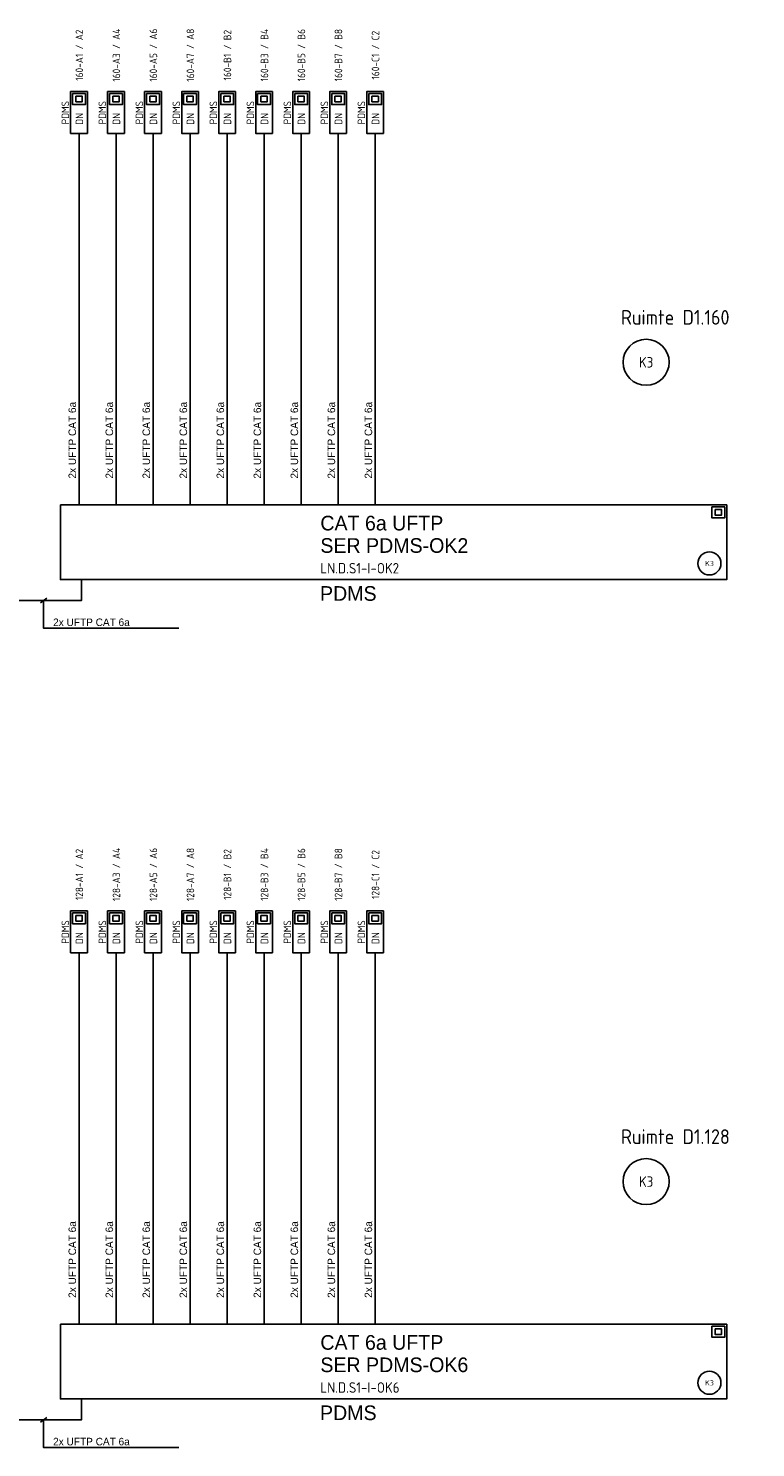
# Model space of a CAD drawing. Header units: millimetres. Extents: x -54 to 1704, y -342 to 469.
# Tile 9 of 17: x 519 to 693, y -201 to 138. Entities that reach past the tile are written whole.
import ezdxf
from ezdxf.enums import TextEntityAlignment as Align

# ---------------------------------------------------------------- set-up
doc = ezdxf.new("R2010")
doc.units = ezdxf.units.MM
for name, color, linetype in [('AT$1A---_BIJSCHRIFT', 7, 'Continuous'), ('AT$1A---_TEKST', 2, 'Continuous'), ('E--L6100', 3, 'Continuous'), ('E--L6400', 3, 'Continuous'), ('EB6122--_ATTRIB', 2, 'Continuous'), ('EB6441--_ATTRIB', 2, 'Continuous'), ('EL6122--_AARD-NEN3134', 3, 'Continuous'), ('EL6441--_DN', 7, 'Continuous')]:
    doc.layers.add(name, color=color, linetype=linetype)
doc.styles.add('1_8', font='ISO.shx', dxfattribs={"height": 1.8})
doc.styles.add('2_5', font='iso.shx', dxfattribs={"height": 2.5})
doc.styles.add('GBB_ISOP', font='b-gbp3.shx')
doc.styles.add('NORATT', font='isocp.shx')
doc.styles.add('Normaal_staand', font='iso.shx')

# ---------------------------------------------------------------- blocks, each defined once
blk = doc.blocks.new('ES3134')
at = {"color": 0}
blk.add_circle((0, 0), 5.5, dxfattribs=at)
at = {"style": '1_8', "flags": 8}
blk.add_attdef('M_CODE', text='', height=1.8, dxfattribs=at).set_placement((0, 0), align=Align.MIDDLE_CENTER)
at = {"color": 0, "style": '2_5', "flags": 8}
blk.add_attdef('CODE', text='', height=2.5, dxfattribs=at).set_placement((0, 0), align=Align.MIDDLE)
blk = doc.blocks.new('DATA-LS3')
at = {"layer": 'E--L6400', "color": 2, "linetype": 'Continuous'}
blk.add_line((3.1, 0), (0, 0), dxfattribs=at)
for points in [[(13.1, -2), (3.1, -2), (3.1, 2), (13.1, 2)], [(12.63, 1.53), (12.63, -1.54), (10.01, -1.54), (10.01, 1.53)], [(11.98, 0.76), (11.98, -0.77), (10.67, -0.77), (10.67, 0.76)]]:
    blk.add_lwpolyline(points, close=True, dxfattribs=at)
at = {"style": 'NORATT'}
for tag, flags, p in [('CODE', 9, (8.06, 6.75)), ('M_CODE', 8, (8.06, 3.75))]:
    blk.add_attdef(tag, text='', height=1.8, dxfattribs=dict(at, flags=flags)).set_placement(p, align=Align.MIDDLE_CENTER)
for tag, flags, p in [('PANEEL', 9, (0, 3)), ('GRP', 8, (0, -5)), ('RUIMTE', 9, (0, -7.5))]:
    blk.add_attdef(tag, text='', height=1.8, dxfattribs=dict(at, flags=flags)).set_placement(p, align=Align.MIDDLE_LEFT)
at = {"color": 1, "style": 'NORATT'}
blk.add_attdef('DATACODE', text='', height=1.8, dxfattribs=at).set_placement((8.06, 3.75), align=Align.MIDDLE_CENTER)
blk.add_attdef('DATA-TST', text='', height=1.8, dxfattribs=at).set_placement((4.62, 0), align=Align.MIDDLE_LEFT)

msp = doc.modelspace()

# ---------------------------------------------------------------- linework, layer by layer
at = {"color": 1}
for p, q in [((522.31, 0.98), (523.82, 2.12)), ((522.31, -194.75), (523.82, -193.61))]:
    msp.add_line(p, q, dxfattribs=at)
at = {"color": 3}
for points in [[(527.09, 24.39), (686.35, 24.39), (686.35, 6.55), (527.09, 6.55)], [(527.09, -171.34), (686.35, -171.34), (686.35, -189.18), (527.09, -189.18)]]:
    msp.add_lwpolyline(points, close=True, dxfattribs=at)
at = {"color": 1}
for points in [[(514.03, 6.55), (514.03, 1.55), (532.09, 1.55), (532.09, 6.55)], [(523.06, 1.55), (523.06, -5.08), (555.34, -5.08)], [(514.03, -189.18), (514.03, -194.18), (532.09, -194.18), (532.09, -189.18)], [(523.06, -194.18), (523.06, -200.81), (555.34, -200.81)]]:
    msp.add_lwpolyline(points, dxfattribs=at)
at = {"layer": 'E--L6100', "color": 1}
for points in [[(531.52, 110.04), (531.52, 24.39)], [(540.36, 110.04), (540.36, 24.39)], [(549.21, 110.04), (549.21, 24.39)], [(558.06, 110.04), (558.06, 24.39)], [(566.91, 110.04), (566.91, 24.39)], [(575.75, 110.04), (575.75, 24.39)], [(584.6, 110.04), (584.6, 24.39)], [(593.45, 110.04), (593.45, 24.39)], [(602.3, 110.04), (602.3, 24.39)], [(531.52, -85.69), (531.52, -171.34)], [(540.36, -85.69), (540.36, -171.34)], [(549.21, -85.69), (549.21, -171.34)], [(558.06, -85.69), (558.06, -171.34)], [(566.91, -85.69), (566.91, -171.34)], [(575.75, -85.69), (575.75, -171.34)], [(584.6, -85.69), (584.6, -171.34)], [(593.45, -85.69), (593.45, -171.34)], [(602.3, -85.69), (602.3, -171.34)]]:
    msp.add_lwpolyline(points, dxfattribs=at)
at = {"layer": 'E--L6400', "color": 2, "linetype": 'Continuous'}
for points in [[(682.82, 23.92), (685.88, 23.92), (685.88, 21.3), (682.82, 21.3)], [(683.58, 23.27), (685.12, 23.27), (685.12, 21.96), (683.58, 21.96)], [(682.82, -171.81), (685.88, -171.81), (685.88, -174.43), (682.82, -174.43)], [(683.58, -172.46), (685.12, -172.46), (685.12, -173.77), (683.58, -173.77)]]:
    msp.add_lwpolyline(points, close=True, dxfattribs=at)

# ---------------------------------------------------------------- block references
at = {"layer": 'EL6122--_AARD-NEN3134'}
ref = msp.add_blockref('ES3134', (667.08, 58.47), dxfattribs=at)
ref.add_attrib('CODE', 'K3', dxfattribs={"layer": 'EB6122--_ATTRIB', "color": 2, "height": 2.5, "style": 'NORATT', "flags": 8}).set_placement((667.08, 58.47), align=Align.MIDDLE)
ref = msp.add_blockref('ES3134', (682.22, 10.41), dxfattribs=dict(at, xscale=0.5, yscale=0.5, zscale=0.5))
ref.add_attrib('CODE', 'K3', dxfattribs={"layer": 'EB6122--_ATTRIB', "color": 2, "height": 1.25, "style": 'NORATT', "flags": 8}).set_placement((682.22, 10.41), align=Align.MIDDLE)
ref = msp.add_blockref('ES3134', (667.08, -137.26), dxfattribs=at)
ref.add_attrib('CODE', 'K3', dxfattribs={"layer": 'EB6122--_ATTRIB', "color": 2, "height": 2.5, "style": 'NORATT', "flags": 8}).set_placement((667.08, -137.26), align=Align.MIDDLE)
ref = msp.add_blockref('ES3134', (682.22, -185.32), dxfattribs=dict(at, xscale=0.5, yscale=0.5, zscale=0.5))
ref.add_attrib('CODE', 'K3', dxfattribs={"layer": 'EB6122--_ATTRIB', "color": 2, "height": 1.25, "style": 'NORATT', "flags": 8}).set_placement((682.22, -185.32), align=Align.MIDDLE)
at = {"layer": 'EL6441--_DN'}
ref = msp.add_blockref('DATA-LS3', (531.52, 110.04), dxfattribs=dict(at, rotation=90))
ref.add_attrib('DATACODE', '160-A1 / A2', dxfattribs={"layer": 'EB6441--_ATTRIB', "color": 1, "height": 1.8, "rotation": 90, "style": 'NORATT', "oblique": 360}).set_placement((531.61, 131.84), align=Align.MIDDLE_CENTER)
ref.add_attrib('DATA-TST', 'DN', dxfattribs={"layer": 'EB6441--_ATTRIB', "color": 1, "height": 1.8, "rotation": 90, "style": 'NORATT', "oblique": 360}).set_placement((531.61, 116.62), align=Align.MIDDLE_CENTER)
ref.add_attrib('M_CODE', 'PDMS', dxfattribs={"layer": 'EB6441--_ATTRIB', "color": 1, "height": 1.8, "rotation": 90, "style": 'NORATT', "flags": 8}).set_placement((528.24, 118.09), align=Align.MIDDLE_CENTER)
ref = msp.add_blockref('DATA-LS3', (540.36, 110.04), dxfattribs=dict(at, rotation=90))
ref.add_attrib('DATACODE', '160-A3 / A4', dxfattribs={"layer": 'EB6441--_ATTRIB', "color": 1, "height": 1.8, "rotation": 90, "style": 'NORATT', "oblique": 360}).set_placement((540.46, 131.84), align=Align.MIDDLE_CENTER)
ref.add_attrib('DATA-TST', 'DN', dxfattribs={"layer": 'EB6441--_ATTRIB', "color": 1, "height": 1.8, "rotation": 90, "style": 'NORATT', "oblique": 360}).set_placement((540.46, 116.62), align=Align.MIDDLE_CENTER)
ref.add_attrib('M_CODE', 'PDMS', dxfattribs={"layer": 'EB6441--_ATTRIB', "color": 1, "height": 1.8, "rotation": 90, "style": 'NORATT', "flags": 8}).set_placement((537.09, 118.09), align=Align.MIDDLE_CENTER)
ref = msp.add_blockref('DATA-LS3', (549.21, 110.04), dxfattribs=dict(at, rotation=90))
ref.add_attrib('DATACODE', '160-A5 / A6', dxfattribs={"layer": 'EB6441--_ATTRIB', "color": 1, "height": 1.8, "rotation": 90, "style": 'NORATT', "oblique": 360}).set_placement((549.3, 131.84), align=Align.MIDDLE_CENTER)
ref.add_attrib('DATA-TST', 'DN', dxfattribs={"layer": 'EB6441--_ATTRIB', "color": 1, "height": 1.8, "rotation": 90, "style": 'NORATT', "oblique": 360}).set_placement((549.3, 116.62), align=Align.MIDDLE_CENTER)
ref.add_attrib('M_CODE', 'PDMS', dxfattribs={"layer": 'EB6441--_ATTRIB', "color": 1, "height": 1.8, "rotation": 90, "style": 'NORATT', "flags": 8}).set_placement((545.93, 118.09), align=Align.MIDDLE_CENTER)
ref = msp.add_blockref('DATA-LS3', (558.06, 110.04), dxfattribs=dict(at, rotation=90))
ref.add_attrib('DATACODE', '160-A7 / A8', dxfattribs={"layer": 'EB6441--_ATTRIB', "color": 1, "height": 1.8, "rotation": 90, "style": 'NORATT', "oblique": 360}).set_placement((558.15, 131.84), align=Align.MIDDLE_CENTER)
ref.add_attrib('DATA-TST', 'DN', dxfattribs={"layer": 'EB6441--_ATTRIB', "color": 1, "height": 1.8, "rotation": 90, "style": 'NORATT', "oblique": 360}).set_placement((558.15, 116.62), align=Align.MIDDLE_CENTER)
ref.add_attrib('M_CODE', 'PDMS', dxfattribs={"layer": 'EB6441--_ATTRIB', "color": 1, "height": 1.8, "rotation": 90, "style": 'NORATT', "flags": 8}).set_placement((554.78, 118.09), align=Align.MIDDLE_CENTER)
ref = msp.add_blockref('DATA-LS3', (566.91, 110.04), dxfattribs=dict(at, rotation=90))
ref.add_attrib('DATACODE', '160-B1 / B2', dxfattribs={"layer": 'EB6441--_ATTRIB', "color": 1, "height": 1.8, "rotation": 90, "style": 'NORATT', "oblique": 360}).set_placement((567, 131.84), align=Align.MIDDLE_CENTER)
ref.add_attrib('DATA-TST', 'DN', dxfattribs={"layer": 'EB6441--_ATTRIB', "color": 1, "height": 1.8, "rotation": 90, "style": 'NORATT', "oblique": 360}).set_placement((567, 116.62), align=Align.MIDDLE_CENTER)
ref.add_attrib('M_CODE', 'PDMS', dxfattribs={"layer": 'EB6441--_ATTRIB', "color": 1, "height": 1.8, "rotation": 90, "style": 'NORATT', "flags": 8}).set_placement((563.63, 118.09), align=Align.MIDDLE_CENTER)
ref = msp.add_blockref('DATA-LS3', (575.75, 110.04), dxfattribs=dict(at, rotation=90))
ref.add_attrib('DATACODE', '160-B3 / B4', dxfattribs={"layer": 'EB6441--_ATTRIB', "color": 1, "height": 1.8, "rotation": 90, "style": 'NORATT', "oblique": 360}).set_placement((575.85, 131.84), align=Align.MIDDLE_CENTER)
ref.add_attrib('DATA-TST', 'DN', dxfattribs={"layer": 'EB6441--_ATTRIB', "color": 1, "height": 1.8, "rotation": 90, "style": 'NORATT', "oblique": 360}).set_placement((575.85, 116.62), align=Align.MIDDLE_CENTER)
ref.add_attrib('M_CODE', 'PDMS', dxfattribs={"layer": 'EB6441--_ATTRIB', "color": 1, "height": 1.8, "rotation": 90, "style": 'NORATT', "flags": 8}).set_placement((572.48, 118.09), align=Align.MIDDLE_CENTER)
ref = msp.add_blockref('DATA-LS3', (584.6, 110.04), dxfattribs=dict(at, rotation=90))
ref.add_attrib('DATACODE', '160-B5 / B6', dxfattribs={"layer": 'EB6441--_ATTRIB', "color": 1, "height": 1.8, "rotation": 90, "style": 'NORATT', "oblique": 360}).set_placement((584.69, 131.84), align=Align.MIDDLE_CENTER)
ref.add_attrib('DATA-TST', 'DN', dxfattribs={"layer": 'EB6441--_ATTRIB', "color": 1, "height": 1.8, "rotation": 90, "style": 'NORATT', "oblique": 360}).set_placement((584.69, 116.62), align=Align.MIDDLE_CENTER)
ref.add_attrib('M_CODE', 'PDMS', dxfattribs={"layer": 'EB6441--_ATTRIB', "color": 1, "height": 1.8, "rotation": 90, "style": 'NORATT', "flags": 8}).set_placement((581.32, 118.09), align=Align.MIDDLE_CENTER)
ref = msp.add_blockref('DATA-LS3', (593.45, 110.04), dxfattribs=dict(at, rotation=90))
ref.add_attrib('DATACODE', '160-B7 / B8', dxfattribs={"layer": 'EB6441--_ATTRIB', "color": 1, "height": 1.8, "rotation": 90, "style": 'NORATT', "oblique": 360}).set_placement((593.54, 131.84), align=Align.MIDDLE_CENTER)
ref.add_attrib('DATA-TST', 'DN', dxfattribs={"layer": 'EB6441--_ATTRIB', "color": 1, "height": 1.8, "rotation": 90, "style": 'NORATT', "oblique": 360}).set_placement((593.54, 116.62), align=Align.MIDDLE_CENTER)
ref.add_attrib('M_CODE', 'PDMS', dxfattribs={"layer": 'EB6441--_ATTRIB', "color": 1, "height": 1.8, "rotation": 90, "style": 'NORATT', "flags": 8}).set_placement((590.17, 118.09), align=Align.MIDDLE_CENTER)
ref = msp.add_blockref('DATA-LS3', (602.3, 110.04), dxfattribs=dict(at, rotation=90))
ref.add_attrib('DATACODE', '160-C1 / C2', dxfattribs={"layer": 'EB6441--_ATTRIB', "color": 1, "height": 1.8, "rotation": 90, "style": 'NORATT', "oblique": 360}).set_placement((602.39, 131.84), align=Align.MIDDLE_CENTER)
ref.add_attrib('DATA-TST', 'DN', dxfattribs={"layer": 'EB6441--_ATTRIB', "color": 1, "height": 1.8, "rotation": 90, "style": 'NORATT', "oblique": 360}).set_placement((602.39, 116.62), align=Align.MIDDLE_CENTER)
ref.add_attrib('M_CODE', 'PDMS', dxfattribs={"layer": 'EB6441--_ATTRIB', "color": 1, "height": 1.8, "rotation": 90, "style": 'NORATT', "flags": 8}).set_placement((599.02, 118.09), align=Align.MIDDLE_CENTER)
ref = msp.add_blockref('DATA-LS3', (540.36, -85.69), dxfattribs=dict(at, rotation=90))
ref.add_attrib('DATACODE', '128-A3 / A4', dxfattribs={"layer": 'EB6441--_ATTRIB', "color": 1, "height": 1.8, "rotation": 90, "style": 'NORATT', "oblique": 360}).set_placement((540.46, -63.89), align=Align.MIDDLE_CENTER)
ref.add_attrib('DATA-TST', 'DN', dxfattribs={"layer": 'EB6441--_ATTRIB', "color": 1, "height": 1.8, "rotation": 90, "style": 'NORATT', "oblique": 360}).set_placement((540.46, -79.11), align=Align.MIDDLE_CENTER)
ref.add_attrib('M_CODE', 'PDMS', dxfattribs={"layer": 'EB6441--_ATTRIB', "color": 1, "height": 1.8, "rotation": 90, "style": 'NORATT', "flags": 8}).set_placement((537.09, -77.63), align=Align.MIDDLE_CENTER)
ref = msp.add_blockref('DATA-LS3', (566.91, -85.69), dxfattribs=dict(at, rotation=90))
ref.add_attrib('DATACODE', '128-B1 / B2', dxfattribs={"layer": 'EB6441--_ATTRIB', "color": 1, "height": 1.8, "rotation": 90, "style": 'NORATT', "oblique": 360}).set_placement((567, -63.89), align=Align.MIDDLE_CENTER)
ref.add_attrib('DATA-TST', 'DN', dxfattribs={"layer": 'EB6441--_ATTRIB', "color": 1, "height": 1.8, "rotation": 90, "style": 'NORATT', "oblique": 360}).set_placement((567, -79.11), align=Align.MIDDLE_CENTER)
ref.add_attrib('M_CODE', 'PDMS', dxfattribs={"layer": 'EB6441--_ATTRIB', "color": 1, "height": 1.8, "rotation": 90, "style": 'NORATT', "flags": 8}).set_placement((563.63, -77.63), align=Align.MIDDLE_CENTER)
ref = msp.add_blockref('DATA-LS3', (575.75, -85.69), dxfattribs=dict(at, rotation=90))
ref.add_attrib('DATACODE', '128-B3 / B4', dxfattribs={"layer": 'EB6441--_ATTRIB', "color": 1, "height": 1.8, "rotation": 90, "style": 'NORATT', "oblique": 360}).set_placement((575.85, -63.89), align=Align.MIDDLE_CENTER)
ref.add_attrib('DATA-TST', 'DN', dxfattribs={"layer": 'EB6441--_ATTRIB', "color": 1, "height": 1.8, "rotation": 90, "style": 'NORATT', "oblique": 360}).set_placement((575.85, -79.11), align=Align.MIDDLE_CENTER)
ref.add_attrib('M_CODE', 'PDMS', dxfattribs={"layer": 'EB6441--_ATTRIB', "color": 1, "height": 1.8, "rotation": 90, "style": 'NORATT', "flags": 8}).set_placement((572.48, -77.63), align=Align.MIDDLE_CENTER)
ref = msp.add_blockref('DATA-LS3', (584.6, -85.69), dxfattribs=dict(at, rotation=90))
ref.add_attrib('DATACODE', '128-B5 / B6', dxfattribs={"layer": 'EB6441--_ATTRIB', "color": 1, "height": 1.8, "rotation": 90, "style": 'NORATT', "oblique": 360}).set_placement((584.69, -63.89), align=Align.MIDDLE_CENTER)
ref.add_attrib('DATA-TST', 'DN', dxfattribs={"layer": 'EB6441--_ATTRIB', "color": 1, "height": 1.8, "rotation": 90, "style": 'NORATT', "oblique": 360}).set_placement((584.69, -79.11), align=Align.MIDDLE_CENTER)
ref.add_attrib('M_CODE', 'PDMS', dxfattribs={"layer": 'EB6441--_ATTRIB', "color": 1, "height": 1.8, "rotation": 90, "style": 'NORATT', "flags": 8}).set_placement((581.32, -77.63), align=Align.MIDDLE_CENTER)
ref = msp.add_blockref('DATA-LS3', (593.45, -85.69), dxfattribs=dict(at, rotation=90))
ref.add_attrib('DATACODE', '128-B7 / B8', dxfattribs={"layer": 'EB6441--_ATTRIB', "color": 1, "height": 1.8, "rotation": 90, "style": 'NORATT', "oblique": 360}).set_placement((593.54, -63.89), align=Align.MIDDLE_CENTER)
ref.add_attrib('DATA-TST', 'DN', dxfattribs={"layer": 'EB6441--_ATTRIB', "color": 1, "height": 1.8, "rotation": 90, "style": 'NORATT', "oblique": 360}).set_placement((593.54, -79.11), align=Align.MIDDLE_CENTER)
ref.add_attrib('M_CODE', 'PDMS', dxfattribs={"layer": 'EB6441--_ATTRIB', "color": 1, "height": 1.8, "rotation": 90, "style": 'NORATT', "flags": 8}).set_placement((590.17, -77.63), align=Align.MIDDLE_CENTER)
ref = msp.add_blockref('DATA-LS3', (602.3, -85.69), dxfattribs=dict(at, rotation=90))
ref.add_attrib('DATACODE', '128-C1 / C2', dxfattribs={"layer": 'EB6441--_ATTRIB', "color": 1, "height": 1.8, "rotation": 90, "style": 'NORATT', "oblique": 360}).set_placement((602.39, -63.89), align=Align.MIDDLE_CENTER)
ref.add_attrib('DATA-TST', 'DN', dxfattribs={"layer": 'EB6441--_ATTRIB', "color": 1, "height": 1.8, "rotation": 90, "style": 'NORATT', "oblique": 360}).set_placement((602.39, -79.11), align=Align.MIDDLE_CENTER)
ref.add_attrib('M_CODE', 'PDMS', dxfattribs={"layer": 'EB6441--_ATTRIB', "color": 1, "height": 1.8, "rotation": 90, "style": 'NORATT', "flags": 8}).set_placement((599.02, -77.63), align=Align.MIDDLE_CENTER)
ref = msp.add_blockref('DATA-LS3', (531.52, -85.69), dxfattribs=dict(at, rotation=90))
ref.add_attrib('DATACODE', '128-A1 / A2', dxfattribs={"layer": 'EB6441--_ATTRIB', "color": 1, "height": 1.8, "rotation": 90, "style": 'NORATT', "oblique": 360}).set_placement((531.61, -63.89), align=Align.MIDDLE_CENTER)
ref.add_attrib('DATA-TST', 'DN', dxfattribs={"layer": 'EB6441--_ATTRIB', "color": 1, "height": 1.8, "rotation": 90, "style": 'NORATT', "oblique": 360}).set_placement((531.61, -79.11), align=Align.MIDDLE_CENTER)
ref.add_attrib('M_CODE', 'PDMS', dxfattribs={"layer": 'EB6441--_ATTRIB', "color": 1, "height": 1.8, "rotation": 90, "style": 'NORATT', "flags": 8}).set_placement((528.24, -77.63), align=Align.MIDDLE_CENTER)
ref = msp.add_blockref('DATA-LS3', (549.21, -85.69), dxfattribs=dict(at, rotation=90))
ref.add_attrib('DATACODE', '128-A5 / A6', dxfattribs={"layer": 'EB6441--_ATTRIB', "color": 1, "height": 1.8, "rotation": 90, "style": 'NORATT', "oblique": 360}).set_placement((549.3, -63.89), align=Align.MIDDLE_CENTER)
ref.add_attrib('DATA-TST', 'DN', dxfattribs={"layer": 'EB6441--_ATTRIB', "color": 1, "height": 1.8, "rotation": 90, "style": 'NORATT', "oblique": 360}).set_placement((549.3, -79.11), align=Align.MIDDLE_CENTER)
ref.add_attrib('M_CODE', 'PDMS', dxfattribs={"layer": 'EB6441--_ATTRIB', "color": 1, "height": 1.8, "rotation": 90, "style": 'NORATT', "flags": 8}).set_placement((545.93, -77.63), align=Align.MIDDLE_CENTER)
ref = msp.add_blockref('DATA-LS3', (558.06, -85.69), dxfattribs=dict(at, rotation=90))
ref.add_attrib('DATACODE', '128-A7 / A8', dxfattribs={"layer": 'EB6441--_ATTRIB', "color": 1, "height": 1.8, "rotation": 90, "style": 'NORATT', "oblique": 360}).set_placement((558.15, -63.89), align=Align.MIDDLE_CENTER)
ref.add_attrib('DATA-TST', 'DN', dxfattribs={"layer": 'EB6441--_ATTRIB', "color": 1, "height": 1.8, "rotation": 90, "style": 'NORATT', "oblique": 360}).set_placement((558.15, -79.11), align=Align.MIDDLE_CENTER)
ref.add_attrib('M_CODE', 'PDMS', dxfattribs={"layer": 'EB6441--_ATTRIB', "color": 1, "height": 1.8, "rotation": 90, "style": 'NORATT', "flags": 8}).set_placement((554.78, -77.63), align=Align.MIDDLE_CENTER)

# ---------------------------------------------------------------- texts
at = {"layer": 'AT$1A---_BIJSCHRIFT', "color": 2, "style": 'Normaal_staand'}
for s, height, p in [('Ruimte D1.160', 3.5, (661.08, 69.21)), ('LN.D.S1-I-OK2', 2.5, (589.22, 9.27)), ('Ruimte D1.128', 3.5, (661.08, -126.52)), ('LN.D.S1-I-OK6', 2.5, (589.22, -186.46))]:
    msp.add_text(s, height=height, dxfattribs=at).set_placement(p, align=Align.MIDDLE_LEFT)
at = {"layer": 'AT$1A---_TEKST', "style": 'GBB_ISOP'}
for p in [(531.35, 30.69), (540.2, 30.69), (549.04, 30.69), (557.89, 30.69), (566.74, 30.69), (575.59, 30.69), (584.43, 30.69), (593.28, 30.69), (602.13, 30.69), (531.35, -165.04), (540.2, -165.04), (549.04, -165.04), (557.89, -165.04), (566.74, -165.04), (575.59, -165.04), (584.43, -165.04), (593.28, -165.04), (602.13, -165.04)]:
    msp.add_text('2x UFTP CAT 6a', height=1.8, rotation=90, dxfattribs=at).set_placement(p, align=Align.BOTTOM_LEFT)
at = {"layer": 'AT$1A---_TEKST', "color": 3, "style": 'GBB_ISOP'}
for s, p in [('CAT 6a UFTP', (589.21, 20.05)), ('SER PDMS-OK2', (589.21, 14.7)), ('CAT 6a UFTP', (589.21, -175.68)), ('SER PDMS-OK6', (589.21, -181.03))]:
    msp.add_text(s, height=3.5, dxfattribs=at).set_placement(p, align=Align.MIDDLE_LEFT)
for p in [(595.89, 3.24), (595.89, -192.49)]:
    msp.add_text('PDMS', height=3.5, dxfattribs=at).set_placement(p, align=Align.MIDDLE)
at = {"layer": 'AT$1A---_TEKST', "style": 'GBB_ISOP'}
for p in [(525.33, -5.08), (525.33, -200.81)]:
    msp.add_text('2x UFTP CAT 6a', height=1.8, dxfattribs=at).set_placement(p, align=Align.BOTTOM_LEFT)

doc.saveas('drawing.dxf')
